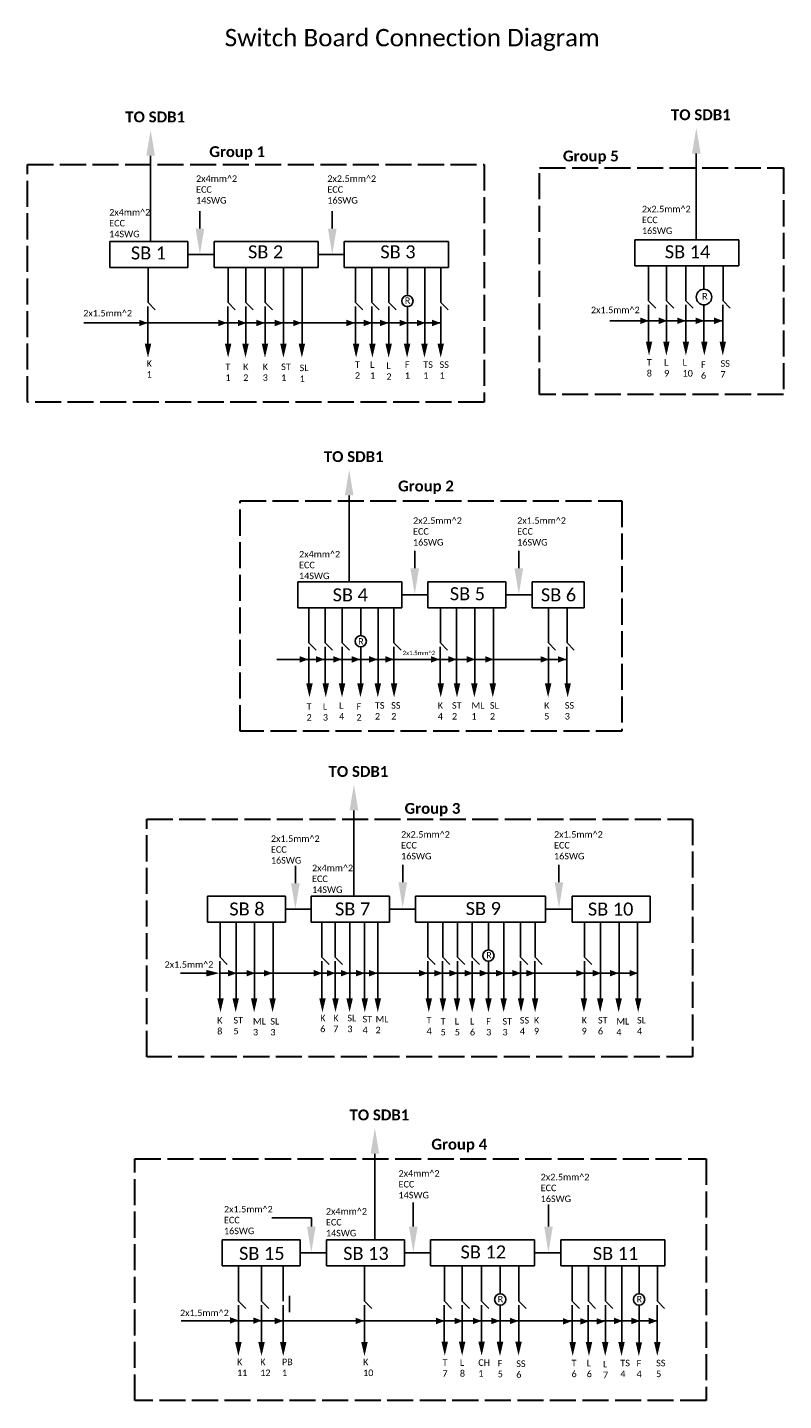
# Model space of a CAD drawing. Header units: inches. Extents: x 184 to 1082, y 26 to 1261.
# Tile 2 of 2: x 205 to 553, y 629 to 1261. Entities that reach past the tile are written whole.
import ezdxf

# ---------------------------------------------------------------- set-up
doc = ezdxf.new("R2010")
doc.units = ezdxf.units.IN
doc.header["$MEASUREMENT"] = 0
doc.linetypes.add('ACAD_ISO02W100', pattern=[15, 12, -3])
doc.layers.add('Layer1', color=7, linetype='ACAD_ISO02W100', lineweight=30)
doc.layers.add('Layer2', color=7, linetype='Continuous')

# ---------------------------------------------------------------- blocks, each defined once
blk = doc.blocks.new('41')
for p, q in [((-813.22, 181.5), (-813.22, 142)), ((-561.72, 182.5), (-561.72, 143)), ((-790.5, 148), (-790.5, 156)), ((-729.5, 148), (-729.5, 156)), ((-832, 136), (-832, 142)), ((-832, 142), (-796, 142)), ((-796, 142), (-796, 136)), ((-783.94, 136), (-783.94, 142)), ((-783.94, 142), (-735.94, 142)), ((-735.94, 142), (-735.94, 136)), ((-723.96, 136), (-723.96, 142)), ((-723.96, 142), (-675.96, 142)), ((-675.96, 142), (-675.96, 136)), ((-590.08, 136.82), (-590.08, 142.82)), ((-590.08, 142.82), (-542.08, 142.82)), ((-542.08, 142.82), (-542.08, 136.82)), ((-832, 130), (-832, 136)), ((-796, 136), (-796, 130)), ((-796, 136), (-784, 136)), ((-783.94, 130), (-783.94, 136)), ((-735.94, 136), (-735.94, 130)), ((-735.94, 136), (-723.94, 136)), ((-723.96, 130), (-723.96, 136)), ((-675.96, 136), (-675.96, 130)), ((-590.08, 130.82), (-590.08, 136.82)), ((-542.08, 136.82), (-542.08, 130.82)), ((-796, 130), (-832, 130)), ((-820, 130), (-796, 130)), ((-814.43, 130), (-814.43, 113.85)), ((-783.94, 130), (-771.94, 130)), ((-777.55, 130), (-777.55, 113.85)), ((-771.94, 130), (-759.94, 130)), ((-769.32, 130), (-769.32, 113.85)), ((-760.44, 130), (-760.44, 113.85)), ((-759.94, 130), (-747.94, 130)), ((-752.04, 129.8), (-752.04, 95)), ((-747.94, 130), (-735.94, 130)), ((-743.35, 129.8), (-743.35, 95)), ((-675.96, 130), (-723.96, 130)), ((-718.76, 130), (-718.76, 113.85)), ((-711.29, 130), (-711.29, 113.85)), ((-703.41, 130), (-703.41, 113.85)), ((-694.89, 117.2), (-694.89, 130)), ((-686.87, 129.8), (-686.87, 95)), ((-679.48, 130), (-679.48, 113.85)), ((-590.08, 130.82), (-578.08, 130.82)), ((-583.7, 130.82), (-583.7, 114.67)), ((-578.08, 130.82), (-566.08, 130.82)), ((-575.46, 130.82), (-575.46, 114.67)), ((-566.59, 130.82), (-566.59, 114.67)), ((-566.08, 130.82), (-554.08, 130.82)), ((-558.18, 120.01), (-558.18, 130.82)), ((-554.08, 130.82), (-542.08, 130.82)), ((-549.39, 130.82), (-549.39, 114.67)), ((-814.43, 113.85), (-811.08, 110.48)), ((-777.55, 113.85), (-774.2, 110.48)), ((-769.32, 113.85), (-765.97, 110.48)), ((-760.44, 113.85), (-757.09, 110.48)), ((-718.76, 113.85), (-715.41, 110.48)), ((-711.29, 113.85), (-707.94, 110.48)), ((-703.41, 113.85), (-700.06, 110.48)), ((-679.48, 113.85), (-676.13, 110.48)), ((-583.7, 114.67), (-580.35, 111.3)), ((-575.46, 114.67), (-572.11, 111.3)), ((-566.59, 114.67), (-563.23, 111.3)), ((-549.39, 114.67), (-546.04, 111.3)), ((-814.45, 112), (-814.45, 95)), ((-777.57, 112), (-777.57, 95)), ((-769.34, 112), (-769.34, 95)), ((-760.46, 112), (-760.46, 95)), ((-718.78, 112), (-718.78, 95)), ((-711.31, 112), (-711.31, 95)), ((-703.43, 112), (-703.43, 95)), ((-694.89, 95), (-694.89, 112)), ((-679.5, 112), (-679.5, 95)), ((-583.72, 112.82), (-583.72, 95.82)), ((-575.49, 112.82), (-575.49, 95.82)), ((-566.61, 112.82), (-566.61, 95.82)), ((-558.18, 95.82), (-558.18, 112.82)), ((-549.42, 112.82), (-549.42, 95.82)), ((-844, 104.5), (-679.5, 104.5)), ((-601.5, 105.5), (-549.5, 105.5)), ((-721.72, 25.03), (-721.72, -14.47)), ((-691.5, -8.5), (-691.5, -0.5)), ((-643.5, -8.5), (-643.5, -0.5)), ((-745.44, -20.71), (-745.44, -14.71)), ((-745.44, -14.71), (-697.44, -14.71)), ((-697.44, -14.71), (-697.44, -20.71)), ((-685.44, -20.71), (-685.44, -14.71)), ((-685.44, -14.71), (-649.44, -14.71)), ((-649.44, -14.71), (-649.44, -20.71)), ((-613.44, -14.71), (-637.44, -14.71)), ((-637.44, -14.71), (-637.44, -20.71)), ((-613.44, -20.71), (-613.44, -14.71)), ((-745.44, -26.71), (-745.44, -20.71)), ((-697.44, -20.71), (-697.44, -26.71)), ((-697.44, -20.71), (-685.44, -20.71)), ((-685.44, -26.71), (-685.44, -20.71)), ((-649.44, -20.71), (-649.44, -26.71)), ((-649.44, -20.71), (-637.44, -20.71)), ((-637.44, -20.71), (-637.44, -26.71)), ((-613.44, -26.71), (-613.44, -20.71)), ((-697.44, -26.71), (-745.44, -26.71)), ((-740.24, -26.71), (-740.24, -42.86)), ((-732.76, -26.71), (-732.76, -42.86)), ((-724.89, -26.71), (-724.89, -42.86)), ((-716.37, -39.51), (-716.37, -26.71)), ((-708.35, -26.91), (-708.35, -61.71)), ((-701.05, -26.71), (-701.05, -42.86)), ((-649.44, -26.71), (-685.44, -26.71)), ((-679.68, -26.71), (-679.68, -42.86)), ((-672.28, -26.91), (-672.28, -61.71)), ((-663.75, -26.91), (-663.75, -61.71)), ((-655.23, -26.91), (-655.23, -61.71)), ((-637.44, -26.71), (-613.44, -26.71)), ((-629.89, -26.71), (-629.89, -42.86)), ((-621.3, -26.71), (-621.3, -42.86)), ((-740.24, -42.86), (-736.89, -46.23)), ((-732.76, -42.86), (-729.41, -46.23)), ((-724.89, -42.86), (-721.54, -46.23)), ((-701.05, -42.86), (-697.7, -46.23)), ((-679.68, -42.86), (-676.33, -46.23)), ((-629.89, -42.86), (-626.54, -46.23)), ((-621.3, -42.86), (-617.95, -46.23)), ((-755, -50.47), (-621.32, -50.47)), ((-740.26, -44.71), (-740.26, -61.71)), ((-732.79, -44.71), (-732.79, -61.71)), ((-724.91, -44.71), (-724.91, -61.71)), ((-716.37, -61.71), (-716.37, -44.71)), ((-701.07, -44.71), (-701.07, -61.71)), ((-679.71, -44.71), (-679.71, -61.71)), ((-629.91, -44.71), (-629.91, -61.71)), ((-621.32, -44.71), (-621.32, -61.71)), ((-719.52, -120), (-719.52, -159.5)), ((-697.01, -153.06), (-697.01, -145.06)), ((-625.01, -153.06), (-625.01, -145.06)), ((-746.5, -153.5), (-746.5, -145.5)), ((-787, -165.5), (-787, -159.5)), ((-787, -159.5), (-751, -159.5)), ((-751, -159.5), (-751, -165.5)), ((-739.16, -165.5), (-739.16, -159.5)), ((-739.16, -159.5), (-703.16, -159.5)), ((-703.16, -159.5), (-703.16, -165.5)), ((-691.16, -165.5), (-691.16, -159.5)), ((-691.16, -159.5), (-631.16, -159.5)), ((-631.16, -159.5), (-631.16, -165.5)), ((-619, -165.5), (-619, -159.5)), ((-619, -159.5), (-583, -159.5)), ((-583, -159.5), (-583, -165.5)), ((-787, -171.5), (-787, -165.5)), ((-751, -165.5), (-751, -171.5)), ((-751, -165.5), (-739, -165.5)), ((-739.16, -171.5), (-739.16, -165.5)), ((-703.16, -165.5), (-703.16, -171.5)), ((-703.16, -165.5), (-691.16, -165.5)), ((-691.16, -171.5), (-691.16, -165.5)), ((-631.16, -165.5), (-631.16, -171.5)), ((-631, -165.5), (-619, -165.5)), ((-619, -171.5), (-619, -165.5)), ((-583, -165.5), (-583, -171.5)), ((-751, -171.5), (-787, -171.5)), ((-781.24, -171.5), (-781.24, -187.65)), ((-773.84, -171.7), (-773.84, -206.5)), ((-765.31, -171.7), (-765.31, -206.5)), ((-756.79, -171.7), (-756.79, -206.5)), ((-703.16, -171.5), (-739.16, -171.5)), ((-734.28, -171.5), (-734.28, -187.65)), ((-728.13, -171.5), (-728.13, -187.65)), ((-721.47, -171.7), (-721.47, -206.5)), ((-714.66, -171.7), (-714.66, -206.5)), ((-708.51, -171.7), (-708.51, -206.5)), ((-631.16, -171.5), (-691.16, -171.5)), ((-685.4, -171.5), (-685.4, -187.65)), ((-678.59, -171.5), (-678.59, -187.65)), ((-671.79, -171.5), (-671.79, -187.65)), ((-664.98, -171.5), (-664.98, -187.65)), ((-657.54, -184.3), (-657.54, -171.5)), ((-650.44, -171.7), (-650.44, -206.5)), ((-642.67, -171.5), (-642.67, -187.65)), ((-636.05, -171.5), (-636.05, -187.65)), ((-583, -171.5), (-619, -171.5)), ((-613.24, -171.5), (-613.24, -187.65)), ((-605.84, -171.7), (-605.84, -206.5)), ((-597.31, -171.7), (-597.31, -206.5)), ((-588.79, -171.7), (-588.79, -206.5)), ((-781.27, -189.5), (-781.27, -206.5)), ((-781.24, -187.65), (-777.89, -191.02)), ((-734.3, -189.5), (-734.3, -206.5)), ((-734.28, -187.65), (-730.93, -191.02)), ((-728.15, -189.5), (-728.15, -206.5)), ((-728.13, -187.65), (-724.78, -191.02)), ((-685.42, -189.5), (-685.42, -206.5)), ((-685.4, -187.65), (-682.05, -191.02)), ((-678.62, -189.5), (-678.62, -206.5)), ((-678.59, -187.65), (-675.24, -191.02)), ((-671.81, -189.5), (-671.81, -206.5)), ((-671.79, -187.65), (-668.44, -191.02)), ((-665, -189.5), (-665, -206.5)), ((-664.98, -187.65), (-661.63, -191.02)), ((-657.54, -206.5), (-657.54, -189.5)), ((-642.69, -189.5), (-642.69, -206.5)), ((-642.67, -187.65), (-639.32, -191.02)), ((-636.07, -189.5), (-636.07, -206.5)), ((-636.05, -187.65), (-632.7, -191.02)), ((-613.27, -189.5), (-613.27, -206.5)), ((-613.24, -187.65), (-609.89, -191.02)), ((-787.5, -195), (-799.5, -195)), ((-781.5, -195), (-588.79, -195)), ((-709.87, -278.19), (-709.87, -317.69)), ((-692.15, -311.69), (-692.15, -300.69)), ((-629.84, -311.73), (-629.84, -301.48)), ((-739.15, -307.69), (-757.33, -307.69)), ((-739.15, -311.69), (-739.15, -307.69)), ((-780.23, -323.87), (-780.23, -317.87)), ((-780.23, -317.87), (-744.23, -317.87)), ((-744.23, -317.87), (-744.23, -323.87)), ((-732.23, -323.87), (-732.23, -317.87)), ((-732.23, -317.87), (-696.23, -317.87)), ((-696.23, -317.87), (-696.23, -323.87)), ((-684.23, -323.87), (-684.23, -317.87)), ((-684.23, -317.87), (-636.23, -317.87)), ((-636.23, -317.87), (-636.23, -323.87)), ((-624.15, -323.87), (-624.15, -317.87)), ((-624.15, -317.87), (-576.15, -317.87)), ((-576.15, -317.87), (-576.15, -323.87)), ((-780.23, -329.87), (-780.23, -323.87)), ((-767.7, -323.65), (-767.65, -323.64)), ((-732.23, -323.87), (-744.23, -323.87)), ((-744.23, -323.87), (-744.23, -329.87)), ((-732.23, -329.87), (-732.23, -323.87)), ((-719.7, -323.65), (-719.65, -323.64)), ((-684.23, -323.87), (-696.23, -323.87)), ((-696.23, -323.87), (-696.23, -329.87)), ((-684.23, -329.87), (-684.23, -323.87)), ((-636.23, -323.87), (-636.23, -329.87)), ((-636.23, -323.87), (-624.23, -323.87)), ((-624.15, -329.87), (-624.15, -323.87)), ((-576.15, -323.87), (-576.15, -329.87)), ((-744.23, -329.87), (-780.23, -329.87)), ((-772.76, -329.87), (-772.76, -346.02)), ((-768.23, -329.87), (-744.23, -329.87)), ((-762.09, -329.87), (-762.09, -346.02)), ((-752.09, -329.87), (-752.09, -346.02)), ((-696.23, -329.87), (-732.23, -329.87)), ((-720.23, -329.87), (-696.23, -329.87)), ((-714.66, -329.87), (-714.66, -346.02)), ((-684.23, -329.87), (-672.23, -329.87)), ((-677.84, -329.87), (-677.84, -346.02)), ((-672.23, -329.87), (-660.23, -329.87)), ((-669.61, -329.87), (-669.61, -346.02)), ((-660.73, -329.87), (-660.73, -346.02)), ((-660.23, -329.87), (-648.23, -329.87)), ((-652.08, -342.71), (-652.08, -329.92)), ((-648.23, -329.87), (-636.23, -329.87)), ((-643.54, -329.87), (-643.54, -346.02)), ((-576.15, -329.87), (-624.15, -329.87)), ((-618.94, -329.87), (-618.94, -346.02)), ((-611.47, -329.87), (-611.47, -346.02)), ((-603.59, -329.87), (-603.59, -346.02)), ((-596.05, -330.07), (-596.05, -364.87)), ((-588.08, -342.71), (-588.08, -329.92)), ((-579.66, -329.87), (-579.66, -346.02)), ((-772.76, -346.02), (-769.41, -349.39)), ((-762.09, -346.02), (-758.74, -349.39)), ((-749.15, -343.69), (-749.15, -351.19)), ((-714.66, -346.02), (-711.31, -349.39)), ((-677.84, -346.02), (-674.49, -349.39)), ((-669.61, -346.02), (-666.26, -349.39)), ((-660.73, -346.02), (-657.38, -349.39)), ((-643.54, -346.02), (-640.19, -349.39)), ((-618.94, -346.02), (-615.59, -349.39)), ((-611.47, -346.02), (-608.12, -349.39)), ((-603.59, -346.02), (-600.24, -349.39)), ((-579.66, -346.02), (-576.31, -349.39)), ((-772.78, -347.87), (-772.78, -364.87)), ((-762.11, -347.87), (-762.11, -364.87)), ((-752.11, -347.87), (-752.11, -364.87)), ((-714.68, -347.87), (-714.68, -364.87)), ((-677.87, -347.87), (-677.87, -364.87)), ((-669.63, -347.87), (-669.63, -364.87)), ((-660.76, -347.87), (-660.76, -364.87)), ((-652.08, -364.92), (-652.08, -347.92)), ((-643.56, -347.87), (-643.56, -364.87)), ((-618.97, -347.87), (-618.97, -364.87)), ((-611.49, -347.87), (-611.49, -364.87)), ((-603.62, -347.87), (-603.62, -364.87)), ((-588.08, -364.92), (-588.08, -347.92)), ((-579.68, -347.87), (-579.68, -364.87)), ((-695.65, -355.19), (-799.15, -355.19)), ((-695.65, -355.19), (-643.65, -355.19)), ((-643.65, -355.19), (-579.68, -355.19))]:
    blk.add_line(p, q)
for centre, radius in [((-694.89, 114.6), 2.6), ((-558.18, 116.41), 3.59), ((-716.37, -42.11), 2.6), ((-657.54, -186.9), 2.6), ((-652.08, -345.31), 2.6), ((-588.08, -345.31), 2.6)]:
    blk.add_circle(centre, radius)
for points in [[(-815.2, 181.5), (-813.21, 193.43), (-811.22, 181.5)], [(-563.7, 182.5), (-561.71, 194.43), (-559.72, 182.5)], [(-788.52, 147.93), (-790.51, 136), (-792.5, 147.93)], [(-727.52, 147.93), (-729.51, 136), (-731.5, 147.93)], [(-818.5, 105.98), (-814.55, 104.49), (-818.5, 103)], [(-782, 105.98), (-778.05, 104.49), (-782, 103)], [(-773, 105.98), (-769.05, 104.49), (-773, 103)], [(-764.5, 105.98), (-760.55, 104.49), (-764.5, 103)], [(-756, 105.98), (-752.05, 104.49), (-756, 103)], [(-747.5, 105.98), (-743.55, 104.49), (-747.5, 103)], [(-723, 105.98), (-719.05, 104.49), (-723, 103)], [(-715, 105.98), (-711.05, 104.49), (-715, 103)], [(-707.5, 105.98), (-703.55, 104.49), (-707.5, 103)], [(-698.5, 105.98), (-694.55, 104.49), (-698.5, 103)], [(-690.5, 105.98), (-686.55, 104.49), (-690.5, 103)], [(-683.5, 105.98), (-679.55, 104.49), (-683.5, 103)], [(-587.5, 106.98), (-583.55, 105.49), (-587.5, 104)], [(-579, 106.98), (-575.05, 105.49), (-579, 104)], [(-570.5, 106.98), (-566.55, 105.49), (-570.5, 104)], [(-562, 106.98), (-558.05, 105.49), (-562, 104)], [(-553.5, 106.98), (-549.55, 105.49), (-553.5, 104)], [(-812.94, 94.95), (-814.43, 88.5), (-815.93, 94.95)], [(-776.02, 94.95), (-777.51, 88.5), (-779, 94.95)], [(-768.02, 94.95), (-769.51, 88.5), (-771, 94.95)], [(-759.02, 94.95), (-760.51, 88.5), (-762, 94.95)], [(-750.52, 94.95), (-752.01, 88.5), (-753.5, 94.95)], [(-742.02, 94.95), (-743.51, 88.5), (-745, 94.95)], [(-717.02, 94.95), (-718.51, 88.5), (-720, 94.95)], [(-709.52, 94.95), (-711.01, 88.5), (-712.5, 94.95)], [(-702.02, 94.95), (-703.51, 88.5), (-705, 94.95)], [(-693.52, 94.95), (-695.01, 88.5), (-696.5, 94.95)], [(-685.52, 94.95), (-687.01, 88.5), (-688.5, 94.95)], [(-678.02, 94.95), (-679.51, 88.5), (-681, 94.95)], [(-582.02, 95.95), (-583.51, 89.5), (-585, 95.95)], [(-574.02, 95.95), (-575.51, 89.5), (-577, 95.95)], [(-565.02, 95.95), (-566.51, 89.5), (-568, 95.95)], [(-556.52, 95.95), (-558.01, 89.5), (-559.5, 95.95)], [(-548.02, 95.95), (-549.51, 89.5), (-551, 95.95)], [(-723.7, 25.03), (-721.71, 36.96), (-719.72, 25.03)], [(-689.52, -8.57), (-691.51, -20.5), (-693.5, -8.57)], [(-641.52, -8.57), (-643.51, -20.5), (-645.5, -8.57)], [(-744.5, -48.99), (-740.55, -50.48), (-744.5, -51.97)], [(-737, -48.99), (-733.05, -50.48), (-737, -51.97)], [(-729, -48.99), (-725.05, -50.48), (-729, -51.97)], [(-720.5, -48.99), (-716.55, -50.48), (-720.5, -51.97)], [(-712.5, -48.99), (-708.55, -50.48), (-712.5, -51.97)], [(-705, -48.99), (-701.05, -50.48), (-705, -51.97)], [(-684, -48.99), (-680.05, -50.48), (-684, -51.97)], [(-676, -48.99), (-672.05, -50.48), (-676, -51.97)], [(-667.5, -48.99), (-663.55, -50.48), (-667.5, -51.97)], [(-659, -48.99), (-655.05, -50.48), (-659, -51.97)], [(-633.5, -48.99), (-629.55, -50.48), (-633.5, -51.97)], [(-625.5, -48.99), (-621.55, -50.48), (-625.5, -51.97)], [(-738.52, -61.52), (-740.01, -67.97), (-741.5, -61.52)], [(-731.02, -61.52), (-732.51, -67.97), (-734, -61.52)], [(-723.52, -61.52), (-725.01, -67.97), (-726.5, -61.52)], [(-715.02, -61.52), (-716.51, -67.97), (-718, -61.52)], [(-707.02, -61.52), (-708.51, -67.97), (-710, -61.52)], [(-699.52, -61.52), (-701.01, -67.97), (-702.5, -61.52)], [(-678.02, -61.52), (-679.51, -67.97), (-681, -61.52)], [(-670.52, -61.52), (-672.01, -67.97), (-673.5, -61.52)], [(-662.52, -61.52), (-664.01, -67.97), (-665.5, -61.52)], [(-654.02, -61.52), (-655.51, -67.97), (-657, -61.52)], [(-628.52, -61.52), (-630.01, -67.97), (-631.5, -61.52)], [(-619.52, -61.52), (-621.01, -67.97), (-622.5, -61.52)], [(-721.5, -120), (-719.51, -108.07), (-717.52, -120)], [(-744.52, -153.57), (-746.51, -165.5), (-748.5, -153.57)], [(-695.03, -153.13), (-697.02, -165.06), (-699.01, -153.13)], [(-623.03, -153.13), (-625.02, -165.06), (-627.01, -153.13)], [(-777.5, -193.52), (-773.55, -195.01), (-777.5, -196.5)], [(-769, -193.52), (-765.05, -195.01), (-769, -196.5)], [(-761, -193.52), (-757.05, -195.01), (-761, -196.5)], [(-738, -193.52), (-734.05, -195.01), (-738, -196.5)], [(-732, -193.52), (-728.05, -195.01), (-732, -196.5)], [(-725.5, -193.52), (-721.55, -195.01), (-725.5, -196.5)], [(-718.5, -193.52), (-714.55, -195.01), (-718.5, -196.5)], [(-712.5, -193.52), (-708.55, -195.01), (-712.5, -196.5)], [(-689.5, -193.52), (-685.55, -195.01), (-689.5, -196.5)], [(-682.5, -193.52), (-678.55, -195.01), (-682.5, -196.5)], [(-675.5, -193.52), (-671.55, -195.01), (-675.5, -196.5)], [(-668.5, -193.52), (-664.55, -195.01), (-668.5, -196.5)], [(-661.5, -193.52), (-657.55, -195.01), (-661.5, -196.5)], [(-654, -193.52), (-650.05, -195.01), (-654, -196.5)], [(-646.5, -193.52), (-642.55, -195.01), (-646.5, -196.5)], [(-640, -193.52), (-636.05, -195.01), (-640, -196.5)], [(-617, -193.52), (-613.05, -195.01), (-617, -196.5)], [(-609.5, -193.52), (-605.55, -195.01), (-609.5, -196.5)], [(-601.5, -193.52), (-597.55, -195.01), (-601.5, -196.5)], [(-592.5, -193.52), (-588.55, -195.01), (-592.5, -196.5)], [(-779.52, -206.55), (-781.01, -213), (-782.5, -206.55)], [(-772.52, -206.55), (-774.01, -213), (-775.5, -206.55)], [(-764.02, -206.55), (-765.51, -213), (-767, -206.55)], [(-755.52, -206.55), (-757.01, -213), (-758.5, -206.55)], [(-732.52, -206.55), (-734.01, -213), (-735.5, -206.55)], [(-726.52, -206.55), (-728.01, -213), (-729.5, -206.55)], [(-720.02, -206.55), (-721.51, -213), (-723, -206.55)], [(-713.02, -206.55), (-714.51, -213), (-716, -206.55)], [(-707.02, -206.55), (-708.51, -213), (-710, -206.55)], [(-683.52, -206.55), (-685.01, -213), (-686.5, -206.55)], [(-677.02, -206.55), (-678.51, -213), (-680, -206.55)], [(-670.52, -206.55), (-672.01, -213), (-673.5, -206.55)], [(-663.52, -206.55), (-665.01, -213), (-666.5, -206.55)], [(-656.02, -206.55), (-657.51, -213), (-659, -206.55)], [(-649.02, -206.55), (-650.51, -213), (-652, -206.55)], [(-641.02, -206.55), (-642.51, -213), (-644, -206.55)], [(-634.52, -206.55), (-636.01, -213), (-637.5, -206.55)], [(-612.02, -206.55), (-613.51, -213), (-615, -206.55)], [(-604.52, -206.55), (-606.01, -213), (-607.5, -206.55)], [(-596.02, -206.55), (-597.51, -213), (-599, -206.55)], [(-587.02, -206.55), (-588.51, -213), (-590, -206.55)], [(-711.84, -278.19), (-709.86, -266.26), (-707.87, -278.19)], [(-737.17, -311.76), (-739.16, -323.69), (-741.15, -311.76)], [(-690.17, -311.76), (-692.16, -323.69), (-694.15, -311.76)], [(-627.87, -311.8), (-629.86, -323.73), (-631.84, -311.8)], [(-776.64, -353.45), (-772.69, -354.94), (-776.64, -356.44)], [(-765.93, -353.57), (-761.98, -355.06), (-765.93, -356.55)], [(-756.03, -353.69), (-752.08, -355.18), (-756.03, -356.67)], [(-718.78, -353.69), (-714.83, -355.18), (-718.78, -356.67)], [(-681.65, -353.71), (-677.7, -355.2), (-681.65, -356.69)], [(-673.15, -353.71), (-669.2, -355.2), (-673.15, -356.69)], [(-664.65, -353.71), (-660.7, -355.2), (-664.65, -356.69)], [(-656.15, -353.71), (-652.2, -355.2), (-656.15, -356.69)], [(-647.65, -353.71), (-643.7, -355.2), (-647.65, -356.69)], [(-623.18, -353.89), (-619.24, -355.38), (-623.18, -356.87)], [(-615.18, -353.89), (-611.24, -355.38), (-615.18, -356.87)], [(-607.68, -353.89), (-603.74, -355.38), (-607.68, -356.87)], [(-599.65, -353.7), (-595.7, -355.2), (-599.65, -356.69)], [(-591.65, -353.7), (-587.7, -355.2), (-591.65, -356.69)], [(-583.65, -353.7), (-579.7, -355.2), (-583.65, -356.69)], [(-771.27, -364.92), (-772.77, -371.37), (-774.26, -364.92)], [(-760.61, -364.92), (-762.1, -371.37), (-763.59, -364.92)], [(-750.61, -364.92), (-752.1, -371.37), (-753.59, -364.92)], [(-713.17, -364.92), (-714.66, -371.37), (-716.16, -364.92)], [(-676.16, -364.74), (-677.65, -371.19), (-679.15, -364.74)], [(-668.16, -364.74), (-669.65, -371.19), (-671.15, -364.74)], [(-659.16, -364.74), (-660.65, -371.19), (-662.15, -364.74)], [(-650.71, -364.97), (-652.2, -371.42), (-653.69, -364.97)], [(-650.66, -364.74), (-652.15, -371.19), (-653.65, -364.74)], [(-642.16, -364.74), (-643.65, -371.19), (-645.15, -364.74)], [(-617.2, -364.92), (-618.69, -371.37), (-620.18, -364.92)], [(-609.7, -364.92), (-611.19, -371.37), (-612.68, -364.92)], [(-602.2, -364.92), (-603.69, -371.37), (-605.18, -364.92)], [(-594.7, -364.92), (-596.19, -371.37), (-597.68, -364.92)], [(-586.71, -364.97), (-588.2, -371.42), (-589.69, -364.97)], [(-578.2, -364.92), (-579.69, -371.37), (-581.18, -364.92)]]:
    blk.add_solid(points)
at = {"layer": 'Layer1'}
for points in [[(-659.5, 68), (-870, 68), (-870, 177.5), (-659.5, 177.5)], [(-521.5, 71.5), (-634, 71.5), (-634, 176), (-521.5, 176)], [(-596, -83.5), (-772, -83.5), (-772, 22.5), (-596, 22.5)], [(-563.5, -233.5), (-815, -233.5), (-815, -124), (-563.5, -124)], [(-557.17, -391.85), (-820.52, -391.85), (-820.52, -280.54), (-557.17, -280.54)]]:
    blk.add_lwpolyline(points, close=True, dxfattribs=at)
at = {"layer": 'Layer2'}
blk.add_solid([(-787.5, -193.52), (-781.5, -195), (-787.5, -196.5)], dxfattribs=at)
at = {"attachment_point": 1}
for s, insert, char_height, width in [('{\\fCalibri|b1|i0|c0|p34;TO SDB1}', (-573.39, 202.9), 5, 28.8711), ('{\\fCalibri|b1|i0|c0|p34;TO SDB1}', (-824.89, 201.9), 5, 28.8711), ('{\\fCalibri|b1|i0|c0|p34;Group 1}', (-786.19, 185.9), 5, 28.8711), ('{\\fCalibri|b1|i0|c0|p34;Group 5}', (-623.19, 183.9), 5, 28.8711), ('{\\fCalibri|b0|i0|c0|p34;2x4mm^ 2\\PECC\\P14SWG}', (-792.28, 172.47), 3, 22.0979), ('{\\fCalibri|b0|i0|c0|p34;2x2.5mm^ 2\\PECC\\P16SWG}', (-731.78, 172.47), 3, 22.0979), ('{\\fCalibri|b0|i0|c0|p34;2x2.5mm^ 2\\PECC\\P16SWG}', (-586.78, 158.47), 3, 22.0979), ('{\\fCalibri|b0|i0|c0|p34;2x4mm^ 2\\PECC\\P14SWG}', (-832.32, 156.97), 3, 22.0979), ('{\\fCalibri|b0|i0|c0|p34;SB 1}', (-822.34, 139.74), 6, 22.0979), ('{\\fCalibri|b0|i0|c0|p34;SB 2}', (-768.34, 140.24), 6, 22.0979), ('{\\fCalibri|b0|i0|c0|p34;SB 3}', (-707.34, 140.24), 6, 22.0979), ('{\\fCalibri|b0|i0|c0|p34;SB 14}', (-576.25, 140.28), 6, 22.0979), ('{\\fCalibri|b0|i0|c0|p34;R}', (-696.05, 116.29), 3, 22.0979), ('{\\fCalibri|b0|i0|c0|p34;R}', (-559.05, 118.29), 3, 22.0979), ('{\\fCalibri|b0|i0|c0|p34;2x1.5mm^ 2}', (-844.28, 110.49), 3, 22.0979), ('{\\fCalibri|b0|i0|c0|p34;2x1.5mm^ 2}', (-610.28, 111.99), 3, 22.0979), ('{\\fCalibri|b0|i0|c0|p34;K\\P1}', (-815.05, 87.3), 3, 2.8812), ('{\\fCalibri|b0|i0|c0|p34;T\\P1}', (-778.76, 85.82), 3, 2.8812), ('{\\fCalibri|b0|i0|c0|p34;K\\P2}', (-770.55, 85.8), 3, 2.8812), ('{\\fCalibri|b0|i0|c0|p34;K\\P3}', (-761.55, 85.8), 3, 2.8812), ('{\\fCalibri|b0|i0|c0|p34;ST\\P1}', (-753.05, 85.8), 3, 2.8812), ('{\\fCalibri|b0|i0|c0|p34;SL\\P1}', (-744.55, 85.3), 3, 2.8812), ('{\\fCalibri|b0|i0|c0|p34;T\\P2}', (-719.05, 86.8), 3, 2.8812), ('{\\fCalibri|b0|i0|c0|p34;L\\P1}', (-712.05, 86.8), 3, 2.8812), ('{\\fCalibri|b0|i0|c0|p34;L\\P2}', (-704.55, 86.3), 3, 2.8812), ('{\\fCalibri|b0|i0|c0|p34;F\\P1}', (-696.05, 86.8), 3, 2.8812), ('{\\fCalibri|b0|i0|c0|p34;TS\\P1}', (-687.55, 86.8), 3, 2.8812), ('{\\fCalibri|b0|i0|c0|p34;SS\\P1}', (-680.05, 86.8), 3, 2.8812), ('{\\fCalibri|b0|i0|c0|p34;T\\P8}', (-584.55, 87.82), 3, 2.8812), ('{\\fCalibri|b0|i0|c0|p34;L\\P9}', (-576.55, 87.82), 3, 2.8812), ('{\\fCalibri|b0|i0|c0|p34;L\\P10}', (-568.05, 87.82), 3, 2.8812), ('{\\fCalibri|b0|i0|c0|p34;F\\P6}', (-559.55, 86.82), 3, 2.8812), ('{\\fCalibri|b0|i0|c0|p34;SS\\P7}', (-550.55, 87.32), 3, 2.8812), ('{\\fCalibri|b1|i0|c0|p34;TO SDB1}', (-733.39, 45.43), 5, 28.8711), ('{\\fCalibri|b1|i0|c0|p34;Group 2}', (-699.19, 31.9), 5, 28.8711), ('{\\fCalibri|b0|i0|c0|p34;2x2.5mm^ 2\\PECC\\P16SWG}', (-692.28, 14.97), 3, 22.0979), ('{\\fCalibri|b0|i0|c0|p34;2x1.5mm^ 2\\PECC\\P16SWG}', (-644.28, 14.97), 3, 22.0979), ('{\\fCalibri|b0|i0|c0|p34;2x4mm^ 2\\PECC\\P14SWG}', (-744.82, -0.5), 3, 22.0979), ('{\\fCalibri|b0|i0|c0|p34;SB 4}', (-729.34, -17.73), 6, 22.0979), ('{\\fCalibri|b0|i0|c0|p34;SB 5}', (-675.34, -17.23), 6, 22.0979), ('{\\fCalibri|b0|i0|c0|p34;SB 6}', (-633.34, -17.73), 6, 22.0979), ('{\\fCalibri|b0|i0|c0|p34;R}', (-717.55, -40.68), 3, 22.0979), ('{\\fCalibri|b0|i0|c0|p34;2x1.5mm^ 2}', (-697.02, -46.51), 2, 22.0979), ('{\\fCalibri|b0|i0|c0|p34;T\\P2}', (-741.34, -70.68), 3, 2.8812), ('{\\fCalibri|b0|i0|c0|p34;L\\P3}', (-733.84, -70.68), 3, 2.8812), ('{\\fCalibri|b0|i0|c0|p34;L\\P4}', (-726.34, -70.18), 3, 2.8812), ('{\\fCalibri|b0|i0|c0|p34;F\\P2}', (-718.34, -70.68), 3, 2.8812), ('{\\fCalibri|b0|i0|c0|p34;TS\\P2}', (-709.84, -70.18), 3, 2.8812), ('{\\fCalibri|b0|i0|c0|p34;SS\\P2}', (-702.34, -70.18), 3, 2.8812), ('{\\fCalibri|b0|i0|c0|p34;K\\P4}', (-680.84, -70.18), 3, 2.8812), ('{\\fCalibri|b0|i0|c0|p34;ST\\P2}', (-674.34, -70.18), 3, 2.8812), ('{\\fCalibri|b0|i0|c0|p34;ML\\P1}', (-665.34, -70.18), 3, 2.8812), ('{\\fCalibri|b0|i0|c0|p34;SL\\P2}', (-656.84, -70.18), 3, 2.8812), ('{\\fCalibri|b0|i0|c0|p34;K\\P5}', (-631.84, -70.18), 3, 2.8812), ('{\\fCalibri|b0|i0|c0|p34;SS\\P3}', (-622.34, -70.18), 3, 2.8812), ('{\\fCalibri|b1|i0|c0|p34;TO SDB1}', (-731.19, -99.6), 5, 28.8711), ('{\\fCalibri|b1|i0|c0|p34;Group 3}', (-696.19, -116.6), 5, 28.8711), ('{\\fCalibri|b0|i0|c0|p34;2x1.5mm^ 2\\PECC\\P16SWG}', (-757.78, -131.53), 3, 22.0979), ('{\\fCalibri|b0|i0|c0|p34;2x2.5mm^ 2\\PECC\\P16SWG}', (-697.79, -129.59), 3, 22.0979), ('{\\fCalibri|b0|i0|c0|p34;2x1.5mm^ 2\\PECC\\P16SWG}', (-627.29, -129.59), 3, 22.0979), ('{\\fCalibri|b0|i0|c0|p34;2x4mm^ 2\\PECC\\P14SWG}', (-738.82, -145.03), 3, 22.0979), ('{\\fCalibri|b0|i0|c0|p34;SB 8}', (-776.96, -162.43), 6, 22.0979), ('{\\fCalibri|b0|i0|c0|p34;SB 7}', (-728.24, -162.43), 6, 22.0979), ('{\\fCalibri|b0|i0|c0|p34;SB 9}', (-668.02, -162.21), 6, 22.0979), ('{\\fCalibri|b0|i0|c0|p34;SB 10}', (-611.69, -162.48), 6, 22.0979), ('{\\fCalibri|b0|i0|c0|p34;2x1.5mm^ 2}', (-806.78, -189.51), 3, 22.0979), ('{\\fCalibri|b0|i0|c0|p34;R}', (-658.55, -185.21), 3, 22.0979), ('{\\fCalibri|b0|i0|c0|p34;K\\P6}', (-735.05, -214.18), 3, 2.8812), ('{\\fCalibri|b0|i0|c0|p34;K\\P7}', (-729.05, -214.18), 3, 2.8812), ('{\\fCalibri|b0|i0|c0|p34;SL\\P3}', (-722.55, -214.18), 3, 2.8812), ('{\\fCalibri|b0|i0|c0|p34;ST\\P4}', (-715.55, -214.68), 3, 2.8812), ('{\\fCalibri|b0|i0|c0|p34;ML\\P2}', (-709.55, -214.68), 3, 2.8812), ('{\\fCalibri|b0|i0|c0|p34;K\\P8}', (-782.55, -215.21), 3, 2.8812), ('{\\fCalibri|b0|i0|c0|p34;ST\\P5}', (-775.05, -215.18), 3, 2.8812), ('{\\fCalibri|b0|i0|c0|p34;ML\\P3}', (-766.05, -215.68), 3, 2.8812), ('{\\fCalibri|b0|i0|c0|p34;SL\\P3}', (-758.05, -215.68), 3, 2.8812), ('{\\fCalibri|b0|i0|c0|p34;T\\P4}', (-686.05, -215.18), 3, 2.8812), ('{\\fCalibri|b0|i0|c0|p34;T\\P5}', (-679.55, -215.68), 3, 2.8812), ('{\\fCalibri|b0|i0|c0|p34;L\\P5}', (-673.05, -215.68), 3, 2.8812), ('{\\fCalibri|b0|i0|c0|p34;L\\P6}', (-666.05, -215.68), 3, 2.8812), ('{\\fCalibri|b0|i0|c0|p34;F\\P3}', (-658.55, -215.68), 3, 2.8812), ('{\\fCalibri|b0|i0|c0|p34;ST\\P3}', (-651.05, -215.68), 3, 2.8812), ('{\\fCalibri|b0|i0|c0|p34;SS\\P4}', (-643.05, -215.18), 3, 2.8812), ('{\\fCalibri|b0|i0|c0|p34;K\\P9}', (-636.55, -215.18), 3, 2.8812), ('{\\fCalibri|b0|i0|c0|p34;K\\P9}', (-614.55, -215.18), 3, 2.8812), ('{\\fCalibri|b0|i0|c0|p34;ST\\P6}', (-607.05, -215.18), 3, 2.8812), ('{\\fCalibri|b0|i0|c0|p34;ML\\P4}', (-598.55, -215.68), 3, 2.8812), ('{\\fCalibri|b0|i0|c0|p34;SL\\P4}', (-589.05, -215.18), 3, 2.8812), ('{\\fCalibri|b1|i0|c0|p34;TO SDB1}', (-721.54, -257.79), 5, 28.8711), ('{\\fCalibri|b1|i0|c0|p34;Group 4}', (-683.84, -271.29), 5, 28.8711), ('{\\fCalibri|b0|i0|c0|p34;2x4mm^ 2\\PECC\\P14SWG}', (-698.96, -285.72), 3, 22.0979), ('{\\fCalibri|b0|i0|c0|p34;2x2.5mm^ 2\\PECC\\P16SWG}', (-633.44, -287.42), 3, 22.0979), ('{\\fCalibri|b0|i0|c0|p34;2x1.5mm^ 2\\PECC\\P16SWG}', (-779.43, -302.22), 3, 22.0979), ('{\\fCalibri|b0|i0|c0|p34;2x4mm^ 2\\PECC\\P14SWG}', (-732.43, -303.22), 3, 22.0979), ('{\\fCalibri|b0|i0|c0|p34;SB 15}', (-772.48, -321.09), 6, 22.0979), ('{\\fCalibri|b0|i0|c0|p34;SB 13}', (-724.48, -321.09), 6, 22.0979), ('{\\fCalibri|b0|i0|c0|p34;SB 12}', (-670.39, -320.41), 6, 22.0979), ('{\\fCalibri|b0|i0|c0|p34;SB 11}', (-609.43, -321.12), 6, 22.0979), ('{\\fCalibri|b0|i0|c0|p34;R}', (-653.24, -343.63), 3, 22.0979), ('{\\fCalibri|b0|i0|c0|p34;R}', (-589.25, -343.63), 3, 22.0979), ('{\\fCalibri|b0|i0|c0|p34;2x1.5mm^ 2}', (-799.67, -349.97), 3, 22.0979), ('{\\fCalibri|b0|i0|c0|p34;K\\P11}', (-773.38, -372.57), 3, 2.8812), ('{\\fCalibri|b0|i0|c0|p34;K\\P12}', (-762.71, -372.57), 3, 2.8812), ('{\\fCalibri|b0|i0|c0|p34;PB\\P1}', (-752.71, -372.57), 3, 2.8812), ('{\\fCalibri|b0|i0|c0|p34;K\\P10}', (-715.28, -372.57), 3, 2.8812), ('{\\fCalibri|b0|i0|c0|p34;T\\P7}', (-678.7, -372.87), 3, 2.8812), ('{\\fCalibri|b0|i0|c0|p34;L\\P8}', (-670.7, -372.87), 3, 2.8812), ('{\\fCalibri|b0|i0|c0|p34;CH\\P1}', (-662.2, -372.87), 3, 2.8812), ('{\\fCalibri|b0|i0|c0|p34;F\\P5}', (-653.24, -373.12), 3, 2.8812), ('{\\fCalibri|b0|i0|c0|p34;T\\P6}', (-619.23, -373.07), 3, 2.8812), ('{\\fCalibri|b0|i0|c0|p34;L\\P6}', (-612.23, -373.07), 3, 2.8812), ('{\\fCalibri|b0|i0|c0|p34;TS\\P4}', (-596.73, -373.07), 3, 2.8812), ('{\\fCalibri|b0|i0|c0|p34;F\\P4}', (-589.25, -373.12), 3, 2.8812), ('{\\fCalibri|b0|i0|c0|p34;SS\\P5}', (-580.23, -373.07), 3, 2.8812), ('{\\fCalibri|b0|i0|c0|p34;SS\\P6}', (-644.7, -373.37), 3, 2.8812), ('{\\fCalibri|b0|i0|c0|p34;L\\P7}', (-604.73, -373.57), 3, 2.8812)]:
    blk.add_mtext(s, dxfattribs=dict(at, insert=insert, char_height=char_height, width=width))

msp = doc.modelspace()

# ---------------------------------------------------------------- block references
msp.add_blockref('41', (1074.95, 1020.66))

# ---------------------------------------------------------------- texts
at = {"attachment_point": 1}
for s, insert, char_height, width in [('{\\fCalibri|b0|i0|c0|p34;Switch Board Connection Diagram}', (295.88, 1260.58), 8, 249.5), ('\\pi-18,l18,t18;', (519.83, 836.54), 6, 244.0502)]:
    msp.add_mtext(s, dxfattribs=dict(at, insert=insert, char_height=char_height, width=width))

doc.saveas('drawing.dxf')
